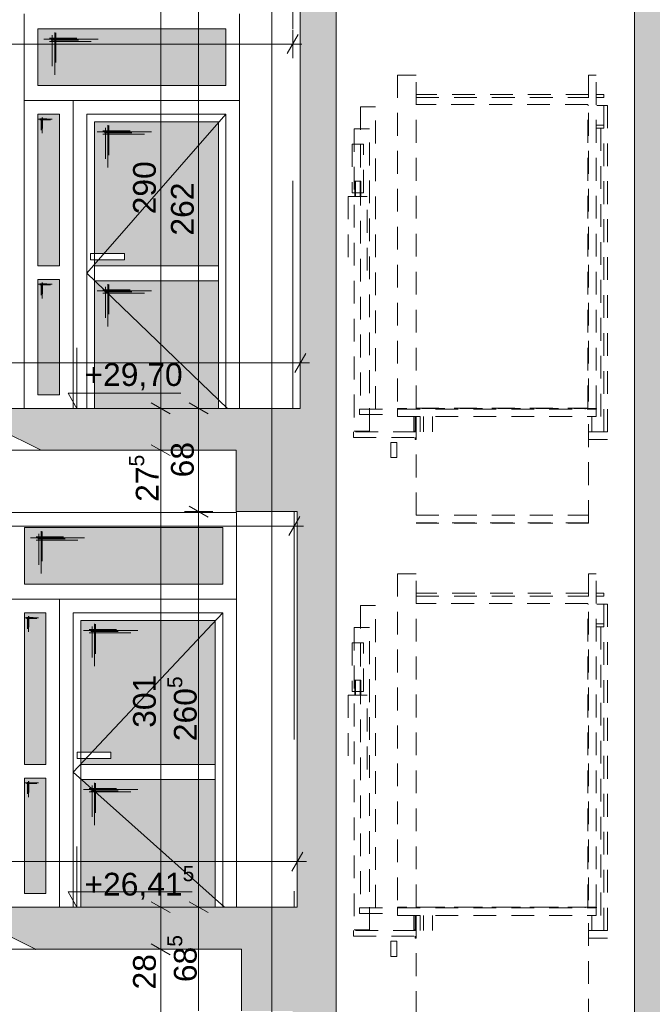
# Paper-space layout 'A-15 INWENTARYZACJA - PRZEKRÓJ' of a CAD drawing. Header units: millimetres. Extents: x 0 to 594, y 0 to 550.
# Tile 26 of 62: x 130 to 171, y 420 to 484. Entities that reach past the tile are written whole.
import ezdxf
from ezdxf.xclip import XClip

# ---------------------------------------------------------------- set-up
doc = ezdxf.new("R2010")
doc.units = ezdxf.units.MM
doc.header["$MEASUREMENT"] = 0
doc.header["$XCLIPFRAME"] = 0
for name, pattern in [('DASHDOTX2', [1000, 500, -250, 0, -250]), ('LINIE_3', [25, 15, -10]), ('Przer. długie kreski', [2.5, 1.5, -1]), ('PRZERYWANA', [5.64444, 2.82222, -2.82222]), ('VERDECKT', [381, 254, -127])]:
    doc.linetypes.add(name, pattern=pattern)
for name, color, linetype, lineweight, true_color in [('A_osie_Nr_pióra__16', 7, 'Continuous', 5, 0x0f0f0f), ('A_schody_Nr_pióra__9', 7, 'Continuous', 13, 0xadadad), ('A_stolarka_Nr_pióra__254', 7, 'Continuous', 5, 0xfdfdfd), ('A_stolarka_Nr_pióra__9', 7, 'Continuous', 13, 0xadadad), ('A_winda_Nr_pióra__10', 7, 'Continuous', 13, 0x4b4b4b), ('A_ściany_Nr_pióra__8', 7, 'Continuous', 13, 0x4c4c4c)]:
    doc.layers.add(name, color=color, linetype=linetype, lineweight=lineweight, true_color=true_color)
doc.layers.add('A_podrys', color=7, linetype='Continuous')
doc.layers.add('A_stolarka', color=7, linetype='Continuous')
for name, color, linetype, lineweight in [('A_schody_Nr_pióra__1', 7, 'Continuous', 20), ('A_strop_Nr_pióra__1', 7, 'Continuous', 20), ('A_wymiary_Nr_pióra__1', 7, 'Continuous', 20), ('A_wymiary_Nr_pióra__2', 8, 'Continuous', 13), ('A_ściany_Nr_pióra__1', 7, 'Continuous', 20)]:
    doc.layers.add(name, color=color, linetype=linetype, lineweight=lineweight)
doc.styles.add('STYL_AUTOMATYCZNY_1', font='arial.ttf')
doc.styles.add('STYL_AUTOMATYCZNY_4', font='arial.ttf')

# ---------------------------------------------------------------- blocks, each defined once
blk = doc.blocks.new('Rysunek_2_2', base_point=(-1563.001, -181.131))
at = {"linetype": 'Continuous', "lineweight": 0, "true_color": 0x000000}
h = blk.add_hatch(color=18, dxfattribs=at)
h.paths.add_polyline_path([(78.971, 521.258), (82.471, 521.258), (82.471, 526.771), (144.471, 526.771), (144.471, 492.058), (128.571, 492.058), (128.571, 487.833), (144.178, 487.833), (144.178, 485.033), (148.171, 485.033), (148.171, 458.833), (128.921, 458.833), (128.921, 459.335), (129.071, 459.335), (129.071, 460.335), (125.881, 460.335), (125.881, 460.838), (126.031, 460.838), (126.031, 461.838), (122.841, 461.838), (122.841, 462.34), (122.991, 462.34), (122.991, 463.34), (119.801, 463.34), (119.801, 463.842), (119.951, 463.842), (119.951, 464.842), (116.761, 464.842), (116.761, 465.345), (116.911, 465.345), (116.911, 466.345), (113.721, 466.345), (113.721, 466.847), (113.871, 466.847), (113.871, 467.847), (110.681, 467.847), (110.681, 468.349), (110.831, 468.349), (110.831, 469.349), (107.641, 469.349), (107.641, 469.851), (107.791, 469.851), (107.791, 470.851), (104.601, 470.851), (104.601, 471.354), (104.751, 471.354), (104.751, 472.354), (101.561, 472.354), (101.561, 472.856), (101.711, 472.856), (101.711, 473.856), (98.521, 473.856), (98.521, 474.358), (98.671, 474.358), (98.671, 475.358), (95.471, 475.358), (82.471, 475.358), (82.471, 472.158), (98.571, 472.158), (131.1, 456.083), (143.951, 456.083), (143.951, 452.033), (147.971, 452.033), (147.971, 425.983), (128.521, 425.983), (128.521, 426.467), (128.671, 426.467), (128.671, 427.467), (125.541, 427.467), (125.541, 427.951), (125.691, 427.951), (125.691, 428.951), (122.561, 428.951), (122.561, 429.435), (122.711, 429.435), (122.711, 430.435), (119.581, 430.435), (119.581, 430.92), (119.731, 430.92), (119.731, 431.92), (116.601, 431.92), (116.601, 432.404), (116.751, 432.404), (116.751, 433.404), (113.621, 433.404), (113.621, 433.888), (113.771, 433.888), (113.771, 434.888), (110.641, 434.888), (110.641, 435.372), (110.791, 435.372), (110.791, 436.372), (107.661, 436.372), (107.661, 436.856), (107.811, 436.856), (107.811, 437.856), (104.681, 437.856), (104.681, 438.34), (104.831, 438.34), (104.831, 439.34), (101.701, 439.34), (101.701, 439.824), (101.851, 439.824), (101.851, 440.824), (98.721, 440.824), (98.721, 441.308), (98.871, 441.308), (98.871, 442.308), (98.321, 442.308), (82.471, 442.308), (82.471, 439.308), (98.4, 439.308), (130.728, 423.208), (144.291, 423.208), (144.291, 419.148), (147.671, 419.148), (147.671, 393.008), (128.121, 393.008), (128.121, 393.522), (128.271, 393.522), (128.271, 394.522), (125.181, 394.522), (125.181, 395.035), (125.331, 395.035), (125.331, 396.035), (122.241, 396.035), (122.241, 396.549), (122.391, 396.549), (122.391, 397.549), (119.301, 397.549), (119.301, 398.063), (119.451, 398.063), (119.451, 399.063), (116.361, 399.063), (116.361, 399.576), (116.511, 399.576), (116.511, 400.576), (113.421, 400.576), (113.421, 401.09), (113.571, 401.09), (113.571, 402.09), (110.481, 402.09), (110.481, 402.604), (110.631, 402.604), (110.631, 403.604), (107.541, 403.604), (107.541, 404.117), (107.691, 404.117), (107.691, 405.117), (104.601, 405.117), (104.601, 405.631), (104.751, 405.631), (104.751, 406.631), (101.661, 406.631), (101.661, 407.145), (101.811, 407.145), (101.811, 408.145), (98.721, 408.145), (98.721, 408.658), (98.871, 408.658), (98.871, 409.658), (95.671, 409.658), (82.471, 409.658), (82.471, 406.408), (98.817, 406.408), (131.205, 389.733), (143.851, 389.733), (143.851, 385.843), (147.471, 385.843), (147.471, 359.733), (128.121, 359.733), (128.121, 360.245), (128.271, 360.245), (128.271, 361.245), (125.091, 361.245), (125.091, 361.756), (125.241, 361.756), (125.241, 362.756), (122.061, 362.756), (122.061, 363.267), (122.211, 363.267), (122.211, 364.267), (119.031, 364.267), (119.031, 364.779), (119.181, 364.779), (119.181, 365.779), (116.001, 365.779), (116.001, 366.29), (116.151, 366.29), (116.151, 367.29), (112.971, 367.29), (112.971, 367.801), (113.121, 367.801), (113.121, 368.801), (109.941, 368.801), (109.941, 369.313), (110.091, 369.313), (110.091, 370.313), (106.911, 370.313), (106.911, 370.824), (107.061, 370.824), (107.061, 371.824), (103.881, 371.824), (103.881, 372.335), (104.031, 372.335), (104.031, 373.335), (100.851, 373.335), (100.851, 373.847), (101.001, 373.847), (101.001, 374.847), (97.821, 374.847), (97.821, 375.358), (97.971, 375.358), (97.971, 376.358), (94.771, 376.358), (82.471, 376.358), (82.471, 373.208), (97.746, 373.208), (130.725, 356.758), (144.201, 356.758), (144.201, 353.088), (148.071, 353.088), (148.071, 326.658), (128.521, 326.658), (128.521, 327.154), (128.671, 327.154), (128.671, 328.154), (125.521, 328.154), (125.521, 328.649), (125.671, 328.649), (125.671, 329.649), (122.521, 329.649), (122.521, 330.145), (122.671, 330.145), (122.671, 331.145), (119.521, 331.145), (119.521, 331.64), (119.671, 331.64), (119.671, 332.64), (116.521, 332.64), (116.521, 333.135), (116.671, 333.135), (116.671, 334.135), (113.521, 334.135), (113.521, 334.631), (113.671, 334.631), (113.671, 335.631), (110.521, 335.631), (110.521, 336.126), (110.671, 336.126), (110.671, 337.126), (107.521, 337.126), (107.521, 337.622), (107.671, 337.622), (107.671, 338.622), (104.521, 338.622), (104.521, 339.117), (104.671, 339.117), (104.671, 340.117), (101.521, 340.117), (101.521, 340.613), (101.671, 340.613), (101.671, 341.613), (98.521, 341.613), (98.521, 342.108), (98.671, 342.108), (98.671, 343.108), (95.471, 343.108), (82.471, 343.108), (82.471, 340.108), (98.177, 340.108), (131.528, 323.483), (144.014, 323.483), (144.014, 319.913), (147.971, 319.913), (147.971, 293.683), (147.771, 293.683), (128.421, 293.683), (128.421, 294.185), (128.571, 294.185), (128.571, 295.185), (125.441, 295.185), (125.441, 295.688), (125.591, 295.688), (125.591, 296.688), (122.461, 296.688), (122.461, 297.19), (122.611, 297.19), (122.611, 298.19), (119.481, 298.19), (119.481, 298.692), (119.631, 298.692), (119.631, 299.692), (116.501, 299.692), (116.501, 300.195), (116.651, 300.195), (116.651, 301.195), (113.521, 301.195), (113.521, 301.697), (113.671, 301.697), (113.671, 302.697), (110.541, 302.697), (110.541, 303.199), (110.691, 303.199), (110.691, 304.199), (107.561, 304.199), (107.561, 304.701), (107.711, 304.701), (107.711, 305.701), (104.581, 305.701), (104.581, 306.204), (104.731, 306.204), (104.731, 307.204), (101.601, 307.204), (101.601, 307.706), (101.751, 307.706), (101.751, 308.706), (98.621, 308.706), (98.621, 309.208), (98.771, 309.208), (98.771, 310.208), (95.571, 310.208), (82.471, 310.208), (82.471, 307.008), (98.657, 307.008), (131.337, 290.533), (143.821, 290.533), (143.821, 286.843), (147.771, 286.843), (147.771, 260.633), (128.171, 260.633), (128.121, 260.633), (128.121, 261.099), (128.271, 261.099), (128.271, 262.099), (125.161, 262.099), (125.161, 262.565), (125.311, 262.565), (125.311, 263.565), (122.201, 263.565), (122.201, 264.031), (122.351, 264.031), (122.351, 265.031), (119.241, 265.031), (119.241, 265.497), (119.391, 265.497), (119.391, 266.497), (116.281, 266.497), (116.281, 266.963), (116.431, 266.963), (116.431, 267.963), (113.321, 267.963), (113.321, 268.429), (113.471, 268.429), (113.471, 269.429), (110.361, 269.429), (110.361, 269.895), (110.511, 269.895), (110.511, 270.895), (107.401, 270.895), (107.401, 271.36), (107.551, 271.36), (107.551, 272.36), (104.441, 272.36), (104.441, 272.826), (104.591, 272.826), (104.591, 273.826), (101.481, 273.826), (101.481, 274.292), (101.631, 274.292), (101.631, 275.292), (98.521, 275.292), (98.521, 275.758), (98.671, 275.758), (98.671, 276.758), (95.471, 276.758), (82.471, 276.758), (82.471, 273.908), (97.936, 273.908), (129.941, 258.058), (144.279, 258.058), (144.279, 254.058), (148.071, 254.058), (148.171, 254.058), (148.171, 227.858), (148.071, 227.858), (128.821, 227.858), (128.821, 228.317), (128.971, 228.317), (128.971, 229.317), (125.791, 229.317), (125.791, 229.776), (125.941, 229.776), (125.941, 230.776), (122.761, 230.776), (122.761, 231.235), (122.911, 231.235), (122.911, 232.235), (119.731, 232.235), (119.731, 232.695), (119.881, 232.695), (119.881, 233.695), (116.701, 233.695), (116.701, 234.154), (116.851, 234.154), (116.851, 235.154), (113.671, 235.154), (113.671, 235.613), (113.821, 235.613), (113.821, 236.613), (110.641, 236.613), (110.641, 237.072), (110.791, 237.072), (110.791, 238.072), (107.611, 238.072), (107.611, 238.531), (107.761, 238.531), (107.761, 239.531), (104.581, 239.531), (104.581, 239.99), (104.731, 239.99), (104.731, 240.99), (101.551, 240.99), (101.551, 241.449), (101.701, 241.449), (101.701, 242.449), (98.521, 242.449), (98.521, 242.908), (98.671, 242.908), (98.671, 243.908), (95.471, 243.908), (82.471, 243.908), (82.471, 257.508), (80.778, 257.508), (80.778, 257.458), (79.778, 257.458), (79.778, 257.508), (78.971, 257.508), (78.971, 128.858), (78.971, 108.706), (172.701, 108.706), (223.521, 108.706), (304.19, 108.706), (545.864, 108.706), (545.864, 212.647), (540.844, 212.647), (540.844, 210.897), (524.894, 210.897), (524.894, 211.43), (525.044, 211.43), (525.044, 212.43), (521.953, 212.43), (521.953, 212.963), (522.103, 212.963), (522.103, 213.963), (519.012, 213.963), (519.012, 214.496), (519.162, 214.496), (519.162, 215.496), (516.071, 215.496), (516.071, 216.029), (516.221, 216.029), (516.221, 217.029), (513.13, 217.029), (513.13, 217.562), (513.28, 217.562), (513.28, 218.562), (510.189, 218.562), (510.189, 219.095), (510.339, 219.095), (510.339, 220.095), (507.248, 220.095), (507.248, 220.628), (507.398, 220.628), (507.398, 221.628), (504.307, 221.628), (504.307, 222.161), (504.457, 222.161), (504.457, 223.161), (501.366, 223.161), (501.366, 223.694), (501.516, 223.694), (501.516, 224.694), (498.425, 224.694), (498.425, 225.226), (498.575, 225.226), (498.575, 226.226), (495.849, 226.226), (495.484, 226.226), (495.484, 226.759), (495.634, 226.759), (495.634, 227.759), (495.554, 227.759), (477.104, 227.759), (477.104, 254.109), (479.494, 254.109), (479.494, 257.939), (494.161, 257.939), (524.302, 242.503), (527.184, 241.027), (540.844, 241.027), (540.844, 243.977), (524.714, 243.977), (524.714, 244.505), (524.864, 244.505), (524.864, 245.505), (521.731, 245.505), (521.731, 246.033), (521.881, 246.033), (521.881, 247.033), (518.748, 247.033), (518.748, 247.56), (518.898, 247.56), (518.898, 248.56), (515.765, 248.56), (515.765, 249.088), (515.915, 249.088), (515.915, 250.088), (512.782, 250.088), (512.782, 250.616), (512.932, 250.616), (512.932, 251.616), (509.799, 251.616), (509.799, 252.144), (509.949, 252.144), (509.949, 253.144), (506.816, 253.144), (506.816, 253.671), (506.966, 253.671), (506.966, 254.671), (503.833, 254.671), (503.833, 255.199), (503.983, 255.199), (503.983, 256.199), (500.85, 256.199), (500.85, 256.727), (501, 256.727), (501, 257.727), (497.867, 257.727), (497.867, 258.255), (498.017, 258.255), (498.017, 259.255), (495.067, 259.255), (494.884, 259.255), (494.884, 259.782), (495.034, 259.782), (495.034, 260.782), (494.924, 260.782), (494.774, 260.782), (491.904, 260.782), (476.524, 260.782), (476.494, 260.782), (476.494, 287.012), (478.924, 287.012), (478.924, 290.882), (494.18, 290.882), (524.493, 275.514), (528.116, 273.677), (540.844, 273.677), (540.844, 276.987), (527.733, 276.987), (524.904, 276.987), (524.904, 277.513), (525.054, 277.513), (525.054, 278.513), (521.894, 278.513), (521.894, 279.039), (522.044, 279.039), (522.044, 280.039), (518.884, 280.039), (518.884, 280.565), (519.034, 280.565), (519.034, 281.565), (515.874, 281.565), (515.874, 282.091), (516.024, 282.091), (516.024, 283.091), (512.864, 283.091), (512.864, 283.617), (513.014, 283.617), (513.014, 284.617), (509.854, 284.617), (509.854, 285.143), (510.004, 285.143), (510.004, 286.143), (506.844, 286.143), (506.844, 286.669), (506.994, 286.669), (506.994, 287.669), (503.834, 287.669), (503.834, 288.195), (503.984, 288.195), (503.984, 289.195), (500.824, 289.195), (500.824, 289.721), (500.974, 289.721), (500.974, 290.721), (497.814, 290.721), (497.814, 291.247), (497.964, 291.247), (497.964, 292.247), (494.804, 292.247), (494.804, 292.271), (494.804, 292.773), (494.954, 292.773), (494.954, 293.773), (494.924, 293.773), (494.454, 293.773), (476.824, 293.773), (476.824, 319.773), (478.994, 319.773), (478.994, 323.723), (495.855, 323.723), (524.618, 308.913), (528.086, 307.127), (540.844, 307.127), (540.844, 310.427), (524.954, 310.427), (524.954, 310.959), (525.104, 310.959), (525.104, 311.959), (521.98, 311.959), (521.98, 312.49), (522.13, 312.49), (522.13, 313.49), (519.006, 313.49), (519.006, 314.021), (519.156, 314.021), (519.156, 315.021), (516.032, 315.021), (516.032, 315.553), (516.182, 315.553), (516.182, 316.553), (513.058, 316.553), (513.058, 317.084), (513.208, 317.084), (513.208, 318.084), (510.084, 318.084), (510.084, 318.615), (510.234, 318.615), (510.234, 319.615), (507.11, 319.615), (507.11, 320.147), (507.26, 320.147), (507.26, 321.147), (504.136, 321.147), (504.136, 321.678), (504.286, 321.678), (504.286, 322.678), (501.162, 322.678), (501.162, 323.21), (501.312, 323.21), (501.312, 324.21), (498.188, 324.21), (498.188, 324.741), (498.338, 324.741), (498.338, 325.741), (495.214, 325.741), (495.214, 325.759), (495.214, 326.272), (495.364, 326.272), (495.364, 327.272), (494.884, 327.272), (492.234, 327.272), (476.744, 327.272), (476.744, 353.502), (479.104, 353.502), (479.104, 357.272), (494.171, 357.272), (524.472, 342.222), (527.824, 340.557), (540.844, 340.557), (540.844, 343.717), (524.834, 343.717), (524.834, 344.21), (524.984, 344.21), (524.984, 345.21), (521.828, 345.21), (521.828, 345.703), (521.978, 345.703), (521.978, 346.703), (518.822, 346.703), (518.822, 347.196), (518.972, 347.196), (518.972, 348.196), (515.816, 348.196), (515.816, 348.689), (515.966, 348.689), (515.966, 349.689), (512.81, 349.689), (512.81, 350.182), (512.96, 350.182), (512.96, 351.182), (509.804, 351.182), (509.804, 351.676), (509.954, 351.676), (509.954, 352.676), (506.798, 352.676), (506.798, 353.169), (506.948, 353.169), (506.948, 354.169), (503.792, 354.169), (503.792, 354.662), (503.942, 354.662), (503.942, 355.662), (503.693, 355.662), (500.786, 355.662), (500.786, 356.155), (500.936, 356.155), (500.936, 357.155), (500.69, 357.155), (497.78, 357.155), (497.78, 357.648), (497.93, 357.648), (497.93, 358.648), (497.687, 358.648), (495.09, 358.648), (494.774, 358.648), (494.774, 359.141), (494.924, 359.141), (494.924, 360.141), (476.674, 360.141), (476.674, 386.401), (478.894, 386.401), (478.894, 389.901), (495.646, 389.901), (524.664, 375.537), (528.34, 373.717), (540.844, 373.717), (540.844, 377.057), (524.974, 377.057), (524.974, 377.542), (525.124, 377.542), (525.124, 378.542), (521.974, 378.542), (521.974, 379.027), (522.124, 379.027), (522.124, 380.027), (518.974, 380.027), (518.974, 380.512), (519.124, 380.512), (519.124, 381.512), (515.974, 381.512), (515.974, 381.997), (516.124, 381.997), (516.124, 382.997), (512.974, 382.997), (512.974, 383.482), (513.124, 383.482), (513.124, 384.482), (509.974, 384.482), (509.974, 384.967), (510.124, 384.967), (510.124, 385.967), (506.974, 385.967), (506.974, 386.452), (507.124, 386.452), (507.124, 387.452), (503.974, 387.452), (503.974, 387.937), (504.124, 387.937), (504.124, 388.937), (500.974, 388.937), (500.974, 389.422), (501.124, 389.422), (501.124, 390.422), (497.974, 390.422), (497.974, 390.907), (498.124, 390.907), (498.124, 391.907), (494.974, 391.907), (494.974, 392.392), (495.124, 392.392), (495.124, 393.392), (476.594, 393.392), (476.594, 419.552), (478.984, 419.552), (478.984, 423.322), (494.208, 423.322), (524.534, 408.57), (528.158, 406.807), (540.844, 406.807), (540.844, 410.087), (524.844, 410.087), (524.844, 410.563), (524.994, 410.563), (524.994, 411.563), (521.81, 411.563), (521.81, 412.039), (521.96, 412.039), (521.96, 413.039), (518.776, 413.039), (518.776, 413.515), (518.926, 413.515), (518.926, 414.515), (515.742, 414.515), (515.742, 414.991), (515.892, 414.991), (515.892, 415.991), (512.708, 415.991), (512.708, 416.467), (512.858, 416.467), (512.858, 417.467), (509.674, 417.467), (509.674, 417.943), (509.824, 417.943), (509.824, 418.943), (506.64, 418.943), (506.64, 419.419), (506.79, 419.419), (506.79, 420.419), (503.606, 420.419), (503.606, 420.895), (503.756, 420.895), (503.756, 421.895), (500.572, 421.895), (500.572, 422.37), (500.722, 422.37), (500.722, 423.37), (497.538, 423.37), (497.538, 423.846), (497.688, 423.846), (497.688, 424.846), (494.504, 424.846), (494.504, 425.322), (494.654, 425.322), (494.654, 426.322), (476.524, 426.322), (476.524, 452.452), (478.296, 452.452), (478.296, 456.352), (494.145, 456.352), (527.939, 439.877), (540.844, 439.877), (540.844, 442.957), (525.044, 442.957), (525.044, 443.423), (525.194, 443.423), (525.194, 444.423), (522.038, 444.423), (522.038, 444.888), (522.188, 444.888), (522.188, 445.888), (519.032, 445.888), (519.032, 446.354), (519.182, 446.354), (519.182, 447.354), (516.026, 447.354), (516.026, 447.819), (516.176, 447.819), (516.176, 448.819), (513.02, 448.819), (513.02, 449.285), (513.17, 449.285), (513.17, 450.285), (510.014, 450.285), (510.014, 450.75), (510.164, 450.75), (510.164, 451.75), (507.008, 451.75), (507.008, 452.215), (507.158, 452.215), (507.158, 453.215), (504.002, 453.215), (504.002, 453.681), (504.152, 453.681), (504.152, 454.681), (500.996, 454.681), (500.996, 455.146), (501.146, 455.146), (501.146, 456.146), (497.99, 456.146), (497.99, 456.612), (498.14, 456.612), (498.14, 457.612), (494.984, 457.612), (494.984, 458.077), (495.134, 458.077), (495.134, 459.077), (476.554, 459.077), (476.554, 485.297), (478.654, 485.297), (478.654, 488.687), (540.844, 488.687), (540.844, 485.317), (545.864, 485.317), (545.864, 508.739), (540.844, 508.739), (540.844, 506.896), (346.273, 506.896), (346.273, 532.459), (344.115, 532.459), (344.115, 530.095), (82.471, 530.095), (82.471, 532.459), (78.971, 532.459)])
h.paths.add_polyline_path([(95.471, 211.358), (82.471, 211.358), (82.471, 241.358), (97.329, 241.358), (131.386, 224.958), (144.133, 224.958), (144.133, 221.358), (148.071, 221.358), (148.071, 194.858), (128.521, 194.858), (128.521, 195.358), (128.671, 195.358), (128.671, 196.358), (125.521, 196.358), (125.521, 196.858), (125.671, 196.858), (125.671, 197.858), (122.521, 197.858), (122.521, 198.358), (122.671, 198.358), (122.671, 199.358), (119.521, 199.358), (119.521, 199.858), (119.671, 199.858), (119.671, 200.858), (116.521, 200.858), (116.521, 201.358), (116.671, 201.358), (116.671, 202.358), (113.521, 202.358), (113.521, 202.858), (113.671, 202.858), (113.671, 203.858), (110.521, 203.858), (110.521, 204.358), (110.671, 204.358), (110.671, 205.358), (107.521, 205.358), (107.521, 205.858), (107.671, 205.858), (107.671, 206.858), (104.521, 206.858), (104.521, 207.358), (104.671, 207.358), (104.671, 208.358), (101.521, 208.358), (101.521, 208.858), (101.671, 208.858), (101.671, 209.858), (98.521, 209.858), (98.521, 210.358), (98.671, 210.358), (98.671, 211.358)], flags=0)
h.paths.add_polyline_path([(82.471, 145.158), (82.471, 175.258), (98.262, 175.258), (131.328, 158.558), (144.571, 158.558), (144.571, 155.088), (147.971, 155.088), (147.971, 128.858), (126.421, 128.858), (126.421, 129.488), (126.571, 129.488), (126.571, 130.488), (123.477, 130.488), (123.477, 131.118), (123.627, 131.118), (123.627, 132.118), (120.532, 132.118), (120.532, 132.748), (120.682, 132.748), (120.682, 133.748), (117.588, 133.748), (117.588, 134.378), (117.738, 134.378), (117.738, 135.378), (114.643, 135.378), (114.643, 136.008), (114.793, 136.008), (114.793, 137.008), (111.699, 137.008), (111.699, 137.638), (111.849, 137.638), (111.849, 138.638), (108.754, 138.638), (108.754, 139.268), (108.904, 139.268), (108.904, 140.268), (105.81, 140.268), (105.81, 140.898), (105.96, 140.898), (105.96, 141.898), (102.865, 141.898), (102.865, 142.528), (103.015, 142.528), (103.015, 143.528), (99.921, 143.528), (99.921, 144.158), (100.071, 144.158), (100.071, 145.158), (96.871, 145.158)], flags=0)
h.paths.add_polyline_path([(98.571, 178.358), (82.471, 178.358), (82.471, 208.858), (97.167, 208.858), (130.967, 191.958), (144.129, 191.958), (144.129, 188.388), (147.871, 188.388), (147.871, 161.858), (131.471, 161.858), (128.271, 161.858), (128.121, 161.858), (128.121, 162.358), (128.271, 162.358), (128.271, 163.358), (125.151, 163.358), (125.151, 163.858), (125.301, 163.858), (125.301, 164.858), (122.181, 164.858), (122.181, 165.358), (122.331, 165.358), (122.331, 166.358), (119.211, 166.358), (119.211, 166.858), (119.361, 166.858), (119.361, 167.858), (116.241, 167.858), (116.241, 168.358), (116.391, 168.358), (116.391, 169.358), (113.271, 169.358), (113.271, 169.858), (113.421, 169.858), (113.421, 170.858), (110.301, 170.858), (110.301, 171.358), (110.451, 171.358), (110.451, 172.358), (107.331, 172.358), (107.331, 172.858), (107.481, 172.858), (107.481, 173.858), (104.361, 173.858), (104.361, 174.358), (104.511, 174.358), (104.511, 175.358), (101.391, 175.358), (101.391, 175.858), (101.541, 175.858), (101.541, 176.858), (98.421, 176.858), (98.421, 177.358), (98.571, 177.358)], flags=0)
h.paths.add_polyline_path([(150.524, 494.366), (170.201, 494.366), (170.201, 116.835), (150.524, 116.835)], flags=0)
h.paths.add_polyline_path([(172.701, 496.906), (150.524, 496.906), (150.524, 507.797), (150.524, 526.771), (195.183, 526.771), (195.183, 496.906)], flags=0)
h.paths.add_polyline_path([(172.701, 224.871), (222.021, 224.871), (222.021, 215.858), (223.521, 215.858), (223.521, 227.858), (172.701, 227.858), (172.701, 257.637), (222.021, 257.637), (222.021, 248.858), (223.521, 248.858), (223.521, 260.633), (172.701, 260.633), (172.701, 290.657), (222.021, 290.657), (222.021, 281.633), (223.521, 281.633), (223.521, 293.683), (172.701, 293.683), (172.701, 323.677), (222.021, 323.677), (222.021, 314.683), (223.521, 314.683), (223.521, 326.858), (172.701, 326.858), (172.701, 356.697), (222.021, 356.697), (222.021, 347.858), (223.521, 347.858), (223.521, 359.933), (172.701, 359.933), (172.701, 389.633), (222.021, 389.633), (222.021, 380.933), (223.521, 380.933), (223.521, 393.158), (172.701, 393.158), (172.701, 422.653), (222.021, 422.653), (222.021, 414.158), (223.521, 414.158), (223.521, 426.133), (172.701, 426.133), (172.701, 455.673), (222.021, 455.673), (222.021, 447.133), (223.521, 447.133), (223.521, 458.833), (172.701, 458.833), (172.701, 488.693), (222.021, 488.693), (222.021, 479.833), (223.521, 479.833), (223.521, 494.535), (251.6, 494.535), (251.6, 116.835), (223.521, 116.835), (223.521, 128.858), (172.701, 128.858), (172.701, 158.494), (222.021, 158.494), (222.021, 149.858), (223.521, 149.858), (223.521, 161.858), (172.701, 161.858), (172.701, 191.682), (222.021, 191.682), (222.021, 182.858), (223.521, 182.858), (223.521, 194.858), (172.701, 194.858)], flags=0)
h.paths.add_polyline_path([(196.183, 496.906), (196.183, 526.771), (211.83, 526.771), (211.83, 522.206), (215.555, 522.206), (215.555, 526.771), (277.7, 526.771), (277.7, 522.206), (281.341, 522.206), (281.341, 526.771), (330.073, 526.771), (343.402, 526.771), (343.402, 520.253), (344.306, 520.253), (344.306, 491.91), (330.073, 491.91), (308.338, 491.91), (308.338, 496.906), (302.69, 496.906), (223.521, 496.906), (222.021, 496.906)], flags=0)
h.paths.add_polyline_path([(252.986, 194.858), (252.986, 221.358), (256.744, 221.358), (256.744, 224.268), (276.249, 224.268), (276.249, 221.358), (280.601, 221.358), (280.601, 215.858), (282.33, 215.858), (282.33, 227.858), (253.1, 227.858), (253.1, 254.133), (255.965, 254.133), (255.965, 257.043), (276.56, 257.043), (276.56, 254.133), (280.531, 254.133), (280.531, 248.858), (282.33, 248.858), (282.33, 260.633), (253.1, 260.633), (253.1, 286.843), (255.62, 286.843), (255.62, 290.033), (276.43, 290.033), (276.43, 286.843), (280.911, 286.843), (280.911, 281.633), (282.33, 281.633), (282.33, 293.683), (253.1, 293.683), (253.1, 319.913), (255.56, 319.913), (255.56, 323.193), (276.41, 323.193), (276.41, 319.913), (280.781, 319.913), (280.781, 314.683), (282.33, 314.683), (282.33, 326.858), (253.1, 326.858), (253.1, 353.088), (255.85, 353.088), (255.85, 356.348), (276.87, 356.348), (276.87, 353.088), (280.771, 353.088), (280.771, 347.858), (282.33, 347.858), (282.33, 359.933), (253.1, 359.933), (253.1, 385.843), (255.8, 385.843), (255.8, 389.443), (276.57, 389.443), (276.57, 385.843), (280.771, 385.843), (280.771, 380.933), (282.33, 380.933), (282.33, 393.158), (253.1, 393.158), (253.1, 419.148), (255.377, 419.148), (255.377, 423.278), (277.092, 423.278), (277.092, 419.148), (280.851, 419.148), (280.851, 414.158), (282.33, 414.158), (282.33, 426.133), (253.1, 426.133), (253.1, 451.983), (255.98, 451.983), (255.98, 456.083), (276.881, 456.083), (276.86, 451.983), (280.851, 451.983), (280.851, 447.133), (282.33, 447.133), (282.33, 458.833), (253.1, 458.833), (253.1, 485.003), (255.966, 485.003), (255.966, 488.143), (276.82, 488.143), (276.82, 485.003), (280.951, 485.003), (280.951, 479.833), (282.33, 479.833), (282.33, 494.535), (302.69, 494.535), (302.69, 116.835), (282.33, 116.835), (282.33, 128.858), (253.1, 128.858), (253.1, 155.358), (255.659, 155.358), (255.659, 158.458), (277.1, 158.458), (277.1, 155.358), (280.751, 155.358), (280.751, 149.858), (282.33, 149.858), (282.33, 161.858), (253.1, 161.858), (253.1, 188.358), (255.71, 188.358), (255.71, 191.268), (276.58, 191.268), (276.58, 188.358), (280.69, 188.358), (280.69, 182.858), (282.33, 182.858), (282.33, 194.858)], flags=0)
h.paths.add_polyline_path([(304.19, 158.737), (455.374, 158.737), (455.374, 128.858), (304.19, 128.858)], flags=0)
h.paths.add_polyline_path([(304.19, 323.831), (474.634, 323.831), (474.634, 293.683), (304.19, 293.683)], flags=0)
h.paths.add_polyline_path([(304.19, 224.831), (474.634, 224.831), (474.634, 194.858), (304.19, 194.858)], flags=0)
h.paths.add_polyline_path([(304.19, 458.833), (304.19, 488.842), (474.634, 488.842), (474.634, 458.833)], flags=0)
h.paths.add_polyline_path([(304.19, 290.656), (474.634, 290.656), (474.634, 260.633), (304.19, 260.633)], flags=0)
h.paths.add_polyline_path([(474.634, 393.158), (304.19, 393.158), (304.19, 423.106), (474.634, 423.106)], flags=0)
h.paths.add_polyline_path([(304.19, 356.906), (474.634, 356.906), (474.634, 326.858), (304.19, 326.858)], flags=0)
h.paths.add_polyline_path([(304.19, 161.658), (304.19, 191.831), (474.634, 191.831), (474.634, 161.658), (455.374, 161.658)], flags=0)
h.paths.add_polyline_path([(304.19, 227.858), (304.19, 257.606), (474.634, 257.606), (474.634, 227.858)], flags=0)
h.paths.add_polyline_path([(304.19, 426.133), (304.19, 455.806), (474.634, 455.806), (474.634, 426.133)], flags=0)
h.paths.add_polyline_path([(304.19, 359.933), (304.19, 390.131), (474.634, 390.131), (474.634, 360.141), (474.634, 359.933)], flags=0)
h.paths.add_polyline_path([(349.328, 491.91), (349.328, 503.872), (540.844, 503.872), (540.844, 491.91), (474.634, 491.91)], flags=0)
h.paths.add_polyline_path([(540.844, 129.007), (456.874, 129.007), (456.874, 158.737), (474.634, 158.737), (474.634, 155.257), (479.284, 155.257), (479.284, 158.737), (495.613, 158.737), (516.724, 148.936), (518.578, 148.076), (518.578, 147.553), (540.844, 147.553)], flags=0)
h.paths.add_polyline_path([(477.024, 188.328), (479.355, 188.328), (479.355, 192.081), (494.25, 192.081), (524.526, 177.003), (528.16, 175.193), (540.844, 175.193), (540.844, 150.553), (519.727, 150.553), (516.954, 150.553), (516.954, 151.941), (513.964, 151.941), (513.964, 153.329), (510.974, 153.329), (510.974, 154.717), (507.984, 154.717), (507.984, 156.106), (504.994, 156.106), (504.994, 157.494), (502.004, 157.494), (502.004, 158.882), (499.014, 158.882), (499.014, 160.27), (496.024, 160.27), (496.024, 161.658), (494.834, 161.658), (477.024, 161.658)], flags=0)
h.paths.add_polyline_path([(477.104, 220.828), (479.254, 220.828), (479.254, 224.558), (495.439, 224.558), (524.46, 209.432), (525.678, 208.797), (526.72, 208.797), (540.844, 208.797), (540.844, 178.537), (527.761, 178.537), (525.004, 178.537), (525.004, 179.014), (525.154, 179.014), (525.154, 180.014), (522.017, 180.014), (522.017, 180.49), (522.167, 180.49), (522.167, 181.49), (519.03, 181.49), (519.03, 181.967), (519.18, 181.967), (519.18, 182.967), (516.043, 182.967), (516.043, 183.443), (516.193, 183.443), (516.193, 184.443), (513.056, 184.443), (513.056, 184.919), (513.206, 184.919), (513.206, 185.919), (510.069, 185.919), (510.069, 186.396), (510.219, 186.396), (510.219, 187.396), (507.082, 187.396), (507.082, 187.872), (507.232, 187.872), (507.232, 188.872), (504.095, 188.872), (504.095, 189.349), (504.245, 189.349), (504.245, 190.349), (501.108, 190.349), (501.108, 190.825), (501.258, 190.825), (501.258, 191.825), (498.121, 191.825), (498.121, 192.302), (498.271, 192.302), (498.271, 193.302), (495.271, 193.302), (495.134, 193.302), (495.134, 193.778), (495.284, 193.778), (495.284, 194.778), (494.874, 194.778), (477.104, 194.778)], flags=0)
at = {"layer": 'A_stolarka', "linetype": 'Continuous', "lineweight": 0, "true_color": 0x2d2d2d}
for points in [[(130.878, 483.833), (130.878, 480.111), (143.271, 480.111), (143.271, 483.833)], [(132.302, 468.233), (132.302, 478.211), (130.878, 478.211), (130.878, 468.233)], [(134.602, 468.628), (134.602, 468.233), (142.771, 468.233), (142.771, 477.711), (134.602, 477.711), (134.602, 469.038), (136.581, 469.038), (136.581, 468.628)], [(130.878, 459.733), (132.302, 459.733), (132.302, 467.333), (130.878, 467.333)], [(134.602, 467.233), (134.602, 458.833), (142.771, 458.833), (142.771, 467.233)], [(129.988, 450.983), (129.988, 447.261), (143.068, 447.261), (143.068, 450.983)], [(131.412, 435.383), (131.412, 445.361), (129.988, 445.361), (129.988, 435.383)], [(133.712, 435.778), (133.712, 435.383), (142.568, 435.383), (142.568, 444.861), (133.712, 444.861), (133.712, 436.188), (135.692, 436.188), (135.692, 435.778)], [(129.988, 426.883), (131.412, 426.883), (131.412, 434.483), (129.988, 434.483)], [(133.712, 434.383), (133.712, 425.983), (142.568, 425.983), (142.568, 434.383)]]:
    blk.add_hatch(color=250, dxfattribs=at).paths.add_polyline_path(points)
at = {"layer": 'A_osie_Nr_pióra__16', "color": 250, "linetype": 'DASHDOTX2', "lineweight": 5, "true_color": 0x0f0f0f}
blk.add_line((146.296, 501.211), (146.296, 142.962), dxfattribs=at)
at = {"layer": 'A_schody_Nr_pióra__1', "color": 7, "linetype": 'Continuous', "lineweight": 20}
for p, q in [((98.571, 472.158), (131.1, 456.083)), ((98.4, 439.308), (130.728, 423.208))]:
    blk.add_line(p, q, dxfattribs=at)
at = {"layer": 'A_schody_Nr_pióra__9', "color": 253, "linetype": 'PRZERYWANA', "lineweight": 13, "true_color": 0xadadad}
for p, q in [((127.871, 458.833), (131.371, 458.833)), ((128.171, 425.983), (130.684, 425.983))]:
    blk.add_line(p, q, dxfattribs=at)
at = {"layer": 'A_schody_Nr_pióra__9', "color": 253, "linetype": 'Continuous', "lineweight": 13, "true_color": 0xadadad}
for p, q in [((131.1, 456.083), (128.878, 456.083)), ((129.094, 423.208), (130.728, 423.208))]:
    blk.add_line(p, q, dxfattribs=at)
blk.add_point((130.728, 423.208), dxfattribs=at)
at = {"layer": 'A_stolarka_Nr_pióra__254', "color": 7, "linetype": 'Continuous', "lineweight": 5, "true_color": 0xfdfdfd}
for p, q in [((131.65, 483.226), (133.45, 483.226)), ((131.828, 483.427), (131.828, 481.37)), ((131.988, 483.602), (131.988, 480.814)), ((132.054, 483.572), (132.054, 481.627)), ((131.272, 483.16), (134.848, 483.16)), ((131.65, 482.999), (134.394, 482.999)), ((131.757, 483.083), (133.557, 483.083)), ((131.154, 478.005), (131.154, 476.959)), ((131.179, 477.993), (131.179, 477.264)), ((130.923, 477.89), (131.817, 477.89)), ((131.017, 477.907), (131.467, 477.907)), ((131.017, 477.85), (131.703, 477.85)), ((131.044, 477.871), (131.494, 477.871)), ((131.094, 477.939), (131.094, 477.168)), ((135.337, 477.325), (135.337, 475.267)), ((135.498, 477.499), (135.498, 474.712)), ((135.564, 477.47), (135.564, 475.525)), ((134.782, 477.057), (138.357, 477.057)), ((135.159, 477.123), (136.96, 477.123)), ((135.159, 476.897), (137.903, 476.897)), ((135.267, 476.98), (137.067, 476.98)), ((130.923, 467.012), (131.817, 467.012)), ((131.017, 467.029), (131.467, 467.029)), ((131.017, 466.972), (131.703, 466.972)), ((131.044, 466.993), (131.494, 466.993)), ((131.094, 467.061), (131.094, 466.29)), ((131.154, 467.127), (131.154, 466.081)), ((131.179, 467.115), (131.179, 466.386)), ((135.498, 467.021), (135.498, 464.234)), ((135.564, 466.992), (135.564, 465.047)), ((134.782, 466.579), (138.357, 466.579)), ((135.159, 466.645), (136.96, 466.645)), ((135.159, 466.419), (137.903, 466.419)), ((135.267, 466.502), (137.067, 466.502)), ((135.337, 466.847), (135.337, 464.789)), ((131.099, 450.752), (131.099, 447.964)), ((130.383, 450.31), (133.958, 450.31)), ((130.76, 450.376), (132.56, 450.376)), ((130.76, 450.149), (133.504, 450.149)), ((130.868, 450.233), (132.668, 450.233)), ((130.938, 450.577), (130.938, 448.52)), ((131.165, 450.722), (131.165, 448.777)), ((130.033, 445.04), (130.927, 445.04)), ((130.128, 445.057), (130.578, 445.057)), ((130.128, 445), (130.814, 445)), ((130.155, 445.021), (130.605, 445.021)), ((130.204, 445.089), (130.204, 444.318)), ((130.264, 445.155), (130.264, 444.109)), ((130.289, 445.143), (130.289, 444.414)), ((134.27, 444.273), (136.07, 444.273)), ((134.448, 444.475), (134.448, 442.417)), ((134.608, 444.649), (134.608, 441.862)), ((134.674, 444.62), (134.674, 442.675)), ((133.892, 444.207), (137.468, 444.207)), ((134.27, 444.047), (137.014, 444.047)), ((134.377, 444.13), (136.177, 444.13)), ((130.033, 434.162), (130.927, 434.162)), ((130.128, 434.179), (130.578, 434.179)), ((130.128, 434.122), (130.814, 434.122)), ((130.155, 434.143), (130.605, 434.143)), ((130.204, 434.211), (130.204, 433.44)), ((130.264, 434.277), (130.264, 433.231)), ((130.289, 434.265), (130.289, 433.536)), ((134.448, 433.997), (134.448, 431.939)), ((134.608, 434.171), (134.608, 431.384)), ((134.674, 434.142), (134.674, 432.197)), ((133.892, 433.729), (137.468, 433.729)), ((134.27, 433.795), (136.07, 433.795)), ((134.27, 433.569), (137.014, 433.569)), ((134.377, 433.652), (136.177, 433.652))]:
    blk.add_line(p, q, dxfattribs=at)
at = {"layer": 'A_stolarka_Nr_pióra__9', "color": 253, "linetype": 'Continuous', "lineweight": 13, "true_color": 0xadadad}
for p, q in [((129.978, 484.833), (129.978, 458.833)), ((144.171, 484.833), (144.171, 458.833)), ((143.271, 483.833), (130.878, 483.833)), ((130.878, 483.833), (130.878, 480.111)), ((143.271, 483.833), (143.271, 480.111)), ((143.271, 480.111), (130.878, 480.111)), ((144.171, 479.111), (129.978, 479.111)), ((133.202, 479.111), (133.202, 458.833)), ((132.302, 478.211), (130.878, 478.211)), ((130.878, 478.211), (130.878, 468.233)), ((132.302, 478.211), (132.302, 468.233)), ((143.271, 478.211), (134.102, 478.211)), ((134.102, 478.211), (134.102, 458.833)), ((143.271, 478.211), (143.271, 458.833)), ((134.602, 477.711), (134.602, 458.833)), ((142.771, 477.711), (134.602, 477.711)), ((142.771, 477.711), (142.771, 458.833)), ((134.356, 468.628), (134.356, 469.038)), ((134.356, 469.038), (136.581, 469.038)), ((136.581, 469.038), (136.581, 468.628)), ((136.581, 468.628), (134.356, 468.628)), ((130.878, 468.233), (132.302, 468.233)), ((134.602, 468.233), (142.771, 468.233)), ((130.878, 467.333), (132.302, 467.333)), ((130.878, 467.333), (130.878, 459.733)), ((132.302, 467.333), (132.302, 459.733)), ((134.602, 467.233), (142.771, 467.233)), ((130.878, 459.733), (132.302, 459.733)), ((144.171, 458.833), (129.978, 458.833)), ((143.968, 451.983), (129.088, 451.983)), ((143.968, 451.983), (143.968, 425.983)), ((143.068, 450.983), (129.988, 450.983)), ((129.988, 450.983), (129.988, 447.261)), ((143.068, 450.983), (143.068, 447.261)), ((143.068, 447.261), (129.988, 447.261)), ((143.968, 446.261), (129.088, 446.261)), ((132.312, 446.261), (132.312, 425.983)), ((131.412, 445.361), (129.988, 445.361)), ((129.988, 445.361), (129.988, 435.383)), ((131.412, 445.361), (131.412, 435.383)), ((143.068, 445.361), (133.212, 445.361)), ((133.212, 445.361), (133.212, 425.983)), ((143.068, 445.361), (143.068, 425.983)), ((133.712, 444.861), (133.712, 425.983)), ((142.568, 444.861), (133.712, 444.861)), ((142.568, 444.861), (142.568, 425.983)), ((133.466, 435.778), (133.466, 436.188)), ((133.466, 436.188), (135.692, 436.188)), ((135.692, 436.188), (135.692, 435.778)), ((129.988, 435.383), (131.412, 435.383)), ((135.692, 435.778), (133.466, 435.778)), ((133.712, 435.383), (142.568, 435.383)), ((129.988, 434.483), (131.412, 434.483)), ((129.988, 434.483), (129.988, 426.883)), ((131.412, 434.483), (131.412, 426.883)), ((133.712, 434.383), (142.568, 434.383)), ((129.988, 426.883), (131.412, 426.883)), ((143.968, 425.983), (129.088, 425.983))]:
    blk.add_line(p, q, dxfattribs=at)
at = {"layer": 'A_stolarka_Nr_pióra__9', "color": 253, "linetype": 'VERDECKT', "lineweight": 13, "true_color": 0xadadad}
for p, q in [((143.271, 478.211), (134.102, 467.733)), ((134.102, 467.733), (143.371, 458.833)), ((143.068, 445.361), (133.212, 434.883)), ((133.212, 434.883), (143.168, 425.983))]:
    blk.add_line(p, q, dxfattribs=at)
at = {"layer": 'A_strop_Nr_pióra__1', "color": 7, "linetype": 'Continuous', "lineweight": 20}
for p, q in [((129.978, 458.833), (128.921, 458.833)), ((148.171, 458.833), (144.171, 458.833)), ((131.1, 456.083), (143.951, 456.083)), ((143.951, 456.083), (143.951, 452.033)), ((143.951, 452.033), (147.971, 452.033)), ((143.968, 425.983), (147.971, 425.983)), ((130.728, 423.208), (144.291, 423.208)), ((144.291, 423.208), (144.291, 419.148))]:
    blk.add_line(p, q, dxfattribs=at)
at = {"layer": 'A_winda_Nr_pióra__10', "color": 251, "linetype": 'Przer. długie kreski', "lineweight": 13, "true_color": 0x4b4b4b}
for p, q in [((154.58, 480.793), (154.58, 458.833)), ((155.801, 480.793), (154.58, 480.793)), ((155.801, 458.833), (155.801, 480.793)), ((167.172, 480.793), (167.172, 458.833)), ((167.672, 480.793), (167.172, 480.793)), ((167.672, 458.833), (167.672, 480.793)), ((167.172, 479.513), (155.801, 479.513)), ((155.801, 479.313), (167.172, 479.313)), ((168.172, 479.513), (167.702, 479.513)), ((167.702, 479.313), (168.172, 479.313)), ((168.172, 479.313), (168.172, 479.513)), ((153.13, 478.693), (152.13, 478.693)), ((152.13, 478.693), (152.13, 458.793)), ((153.13, 458.793), (153.13, 478.693)), ((167.121, 478.843), (155.801, 478.843)), ((167.121, 458.833), (167.121, 478.843)), ((167.121, 478.793), (167.172, 478.793)), ((167.702, 478.793), (168.422, 478.793)), ((168.172, 457.293), (168.172, 478.793)), ((168.422, 478.793), (168.422, 456.793)), ((167.172, 477.493), (167.121, 477.493)), ((168.172, 477.493), (167.702, 477.493)), ((152.73, 477.243), (151.73, 477.243)), ((151.73, 477.243), (151.73, 457.343)), ((152.73, 457.343), (152.73, 477.243)), ((167.121, 477.293), (167.172, 477.293)), ((167.702, 477.293), (168.172, 477.293)), ((167.972, 477.293), (167.972, 457.293)), ((151.58, 476.243), (151.58, 473.043)), ((152.33, 476.243), (151.58, 476.243)), ((152.33, 473.043), (152.33, 476.243)), ((152.155, 473.793), (151.755, 473.793)), ((151.755, 473.793), (151.755, 472.793)), ((151.805, 473.793), (151.805, 472.793)), ((152.105, 473.793), (152.105, 472.793)), ((152.155, 472.793), (152.155, 473.793)), ((152.58, 472.793), (151.33, 472.793)), ((151.33, 472.793), (151.33, 467.908)), ((151.58, 473.043), (152.33, 473.043)), ((152.58, 467.908), (152.58, 472.793)), ((152.08, 458.793), (167.687, 458.793)), ((152.08, 458.793), (152.08, 458.423)), ((167.687, 458.833), (154.565, 458.833)), ((154.565, 458.833), (154.565, 458.793)), ((154.58, 458.793), (154.58, 458.293)), ((155.801, 458.843), (167.121, 458.843)), ((155.815, 458.793), (155.815, 458.833)), ((161.997, 458.843), (161.997, 458.833)), ((166.937, 458.793), (166.937, 458.833)), ((167.672, 458.293), (167.672, 458.793)), ((167.687, 458.793), (167.687, 458.833)), ((152.08, 458.423), (154.58, 458.423)), ((154.58, 458.293), (167.672, 458.293)), ((155.651, 458.293), (155.651, 457.343)), ((155.73, 457.293), (155.73, 458.293)), ((155.801, 458.293), (155.801, 451.285)), ((156.08, 458.293), (156.08, 457.293)), ((156.28, 457.293), (156.28, 458.293)), ((156.88, 458.293), (156.88, 457.293)), ((167.172, 451.285), (167.172, 458.293)), ((167.372, 457.293), (167.372, 458.293)), ((155.801, 457.293), (151.68, 457.293)), ((151.68, 457.293), (151.68, 456.913)), ((151.73, 457.343), (152.73, 457.343)), ((155.651, 457.343), (155.801, 457.343)), ((168.422, 457.293), (167.172, 457.293)), ((151.68, 456.913), (155.801, 456.913)), ((154.53, 456.593), (154.13, 456.593)), ((154.13, 456.593), (154.13, 455.593)), ((154.53, 455.593), (154.53, 456.593)), ((155.73, 456.913), (155.73, 456.793)), ((155.73, 456.793), (155.801, 456.793)), ((167.172, 456.793), (168.422, 456.793)), ((154.13, 455.593), (154.53, 455.593)), ((155.801, 451.793), (167.172, 451.793)), ((167.172, 451.301), (155.801, 451.301)), ((155.801, 451.285), (167.172, 451.285)), ((154.58, 447.943), (154.58, 425.983)), ((155.801, 447.943), (154.58, 447.943)), ((155.801, 425.983), (155.801, 447.943)), ((167.172, 447.943), (167.172, 425.983)), ((167.672, 447.943), (167.172, 447.943)), ((167.672, 425.983), (167.672, 447.943)), ((167.172, 446.663), (155.801, 446.663)), ((155.801, 446.463), (167.172, 446.463)), ((168.172, 446.663), (167.702, 446.663)), ((167.702, 446.463), (168.172, 446.463)), ((168.172, 446.463), (168.172, 446.663)), ((153.13, 445.843), (152.13, 445.843)), ((152.13, 445.843), (152.13, 425.943)), ((153.13, 425.943), (153.13, 445.843)), ((167.121, 445.993), (155.801, 445.993)), ((167.121, 425.983), (167.121, 445.993)), ((167.121, 445.943), (167.172, 445.943)), ((167.702, 445.943), (168.422, 445.943)), ((168.172, 424.443), (168.172, 445.943)), ((168.422, 445.943), (168.422, 423.943)), ((152.73, 444.393), (151.73, 444.393)), ((151.73, 444.393), (151.73, 424.493)), ((152.73, 424.493), (152.73, 444.393)), ((167.172, 444.643), (167.121, 444.643)), ((167.121, 444.443), (167.172, 444.443)), ((168.172, 444.643), (167.702, 444.643)), ((167.702, 444.443), (168.172, 444.443)), ((167.972, 444.443), (167.972, 424.443)), ((151.58, 443.393), (151.58, 440.193)), ((152.33, 443.393), (151.58, 443.393)), ((152.33, 440.193), (152.33, 443.393)), ((152.155, 440.943), (151.755, 440.943)), ((151.755, 440.943), (151.755, 439.943)), ((151.805, 440.943), (151.805, 439.943)), ((152.105, 440.943), (152.105, 439.943)), ((152.155, 439.943), (152.155, 440.943)), ((152.58, 439.943), (151.33, 439.943)), ((151.33, 439.943), (151.33, 435.058)), ((151.58, 440.193), (152.33, 440.193)), ((152.58, 435.058), (152.58, 439.943)), ((152.08, 425.943), (167.687, 425.943)), ((152.08, 425.943), (152.08, 425.573)), ((152.08, 425.573), (154.58, 425.573)), ((167.687, 425.983), (154.565, 425.983)), ((154.565, 425.983), (154.565, 425.943)), ((154.58, 425.943), (154.58, 425.443)), ((154.58, 425.443), (167.672, 425.443)), ((155.651, 425.443), (155.651, 424.493)), ((155.73, 424.443), (155.73, 425.443)), ((155.801, 425.993), (167.121, 425.993)), ((155.801, 425.443), (155.801, 418.435)), ((155.815, 425.943), (155.815, 425.983)), ((156.08, 425.443), (156.08, 424.443)), ((156.28, 424.443), (156.28, 425.443)), ((156.88, 425.443), (156.88, 424.443)), ((161.997, 425.993), (161.997, 425.983)), ((166.937, 425.943), (166.937, 425.983)), ((167.172, 418.435), (167.172, 425.443)), ((167.372, 424.443), (167.372, 425.443)), ((167.672, 425.443), (167.672, 425.943)), ((167.687, 425.943), (167.687, 425.983)), ((155.801, 424.443), (151.68, 424.443)), ((151.68, 424.443), (151.68, 424.063)), ((151.73, 424.493), (152.73, 424.493)), ((155.651, 424.493), (155.801, 424.493)), ((168.422, 424.443), (167.172, 424.443)), ((151.68, 424.063), (155.801, 424.063)), ((154.53, 423.743), (154.13, 423.743)), ((154.13, 423.743), (154.13, 422.743)), ((154.53, 422.743), (154.53, 423.743)), ((155.73, 424.063), (155.73, 423.943)), ((155.73, 423.943), (155.801, 423.943)), ((167.172, 423.943), (168.422, 423.943)), ((154.13, 422.743), (154.53, 422.743))]:
    blk.add_line(p, q, dxfattribs=at)
at = {"layer": 'A_wymiary_Nr_pióra__1', "color": 7, "linetype": 'Continuous', "lineweight": 20}
for p, q in [((147.31, 482.208), (148.032, 483.458)), ((133.451, 458.833), (133.451, 462.833)), ((147.81, 461.208), (148.532, 462.458)), ((133.451, 458.833), (132.871, 459.833)), ((132.871, 459.833), (133.451, 459.833)), ((133.451, 459.833), (140.3, 459.833)), ((138.346, 459.194), (139.596, 458.472)), ((140.846, 459.194), (142.096, 458.472)), ((138.346, 456.444), (139.596, 455.722)), ((140.846, 452.394), (142.096, 451.672)), ((147.41, 450.458), (148.132, 451.708)), ((133.451, 425.983), (133.451, 429.983)), ((147.61, 428.358), (148.332, 429.608)), ((133.451, 425.983), (132.871, 426.983)), ((132.871, 426.983), (133.451, 426.983)), ((133.451, 426.983), (141.055, 426.983)), ((138.346, 426.344), (139.596, 425.622)), ((140.846, 426.344), (142.096, 425.622)), ((138.346, 423.569), (139.596, 422.847))]:
    blk.add_line(p, q, dxfattribs=at)
at = {"layer": 'A_wymiary_Nr_pióra__2', "color": 8, "linetype": 'Continuous', "lineweight": 13}
for p, q in [((138.971, 458.833), (138.971, 487.833)), ((141.471, 458.833), (141.471, 485.033)), ((147.671, 481.896), (147.671, 483.771)), ((82.471, 482.833), (147.671, 482.833)), ((147.671, 482.833), (148.282, 482.833)), ((148.171, 460.896), (148.171, 462.771)), ((82.471, 461.833), (148.171, 461.833)), ((148.171, 461.833), (148.782, 461.833)), ((133.451, 458.833), (132.701, 458.833)), ((133.451, 458.833), (134.201, 458.833)), ((139.909, 458.833), (138.034, 458.833)), ((138.971, 456.083), (138.971, 458.833)), ((142.409, 458.833), (140.534, 458.833)), ((141.471, 452.033), (141.471, 458.833)), ((139.909, 456.083), (138.034, 456.083)), ((138.971, 425.983), (138.971, 456.083)), ((142.409, 452.033), (140.534, 452.033)), ((141.471, 425.983), (141.471, 452.033)), ((147.771, 450.146), (147.771, 452.021)), ((82.471, 451.083), (147.771, 451.083)), ((147.771, 451.083), (148.382, 451.083)), ((147.971, 428.046), (147.971, 429.921)), ((82.471, 428.983), (147.971, 428.983)), ((147.971, 428.983), (148.582, 428.983)), ((133.451, 425.983), (132.701, 425.983)), ((133.451, 425.983), (134.201, 425.983)), ((139.909, 425.983), (138.034, 425.983)), ((138.971, 423.208), (138.971, 425.983)), ((142.409, 425.983), (140.534, 425.983)), ((141.471, 419.148), (141.471, 425.983)), ((139.909, 423.208), (138.034, 423.208)), ((138.971, 393.008), (138.971, 423.208))]:
    blk.add_line(p, q, dxfattribs=at)
at = {"layer": 'A_ściany_Nr_pióra__1', "color": 7, "linetype": 'Continuous', "lineweight": 20}
for p, q in [((150.524, 494.366), (150.524, 116.835)), ((170.201, 494.366), (170.201, 116.835)), ((148.171, 458.833), (148.171, 485.033)), ((147.971, 452.033), (147.971, 425.983))]:
    blk.add_line(p, q, dxfattribs=at)
at = {"layer": 'A_ściany_Nr_pióra__8', "color": 251, "linetype": 'LINIE_3', "lineweight": 13, "true_color": 0x4c4c4c}
for p, q in [((147.671, 458.833), (147.671, 485.033)), ((147.771, 452.033), (147.771, 425.983))]:
    blk.add_line(p, q, dxfattribs=at)
at = {"layer": 'A_wymiary_Nr_pióra__1', "color": 7, "linetype": 'Continuous', "lineweight": 20, "char_height": 1.5, "attachment_point": 7, "rotation": 90, "style": 'STYL_AUTOMATYCZNY_4'}
for s, insert, width in [('\\A1;{\\pql;\\fArial|b0|i0|c238|p0;\\W1.000000;290}', (138.671, 471.617), 3.43226), ('\\A1;{\\pql;\\fArial|b0|i0|c238|p0;\\W1.000000;262}', (141.171, 470.217), 3.43226), ('\\A1;{\\pql;\\fArial|b0|i0|c238|p0;\\W1.000000;68}', (141.171, 454.289), 2.28817), ('\\A1;{\\pql;\\fArial|b0|i0|c238|p0;\\W1.000000;301}', (138.671, 437.795), 3.43226), ('\\A1;{\\pql;\\fArial|b0|i0|c238|p0;\\W1.000000;28}', (138.671, 420.559), 2.28817)]:
    blk.add_mtext(s, dxfattribs=dict(at, insert=insert, width=width))
at = {"layer": 'A_wymiary_Nr_pióra__1', "color": 7, "linetype": 'Continuous', "lineweight": 20, "insert": (133.951, 460.033), "char_height": 1.5, "width": 6.34923, "attachment_point": 7, "style": 'STYL_AUTOMATYCZNY_4'}
blk.add_mtext('\\A1;{\\pql;\\fArial|b0|i0|c238|p0;\\W1.000000;+29,70}', dxfattribs=at)
at = {"layer": 'A_wymiary_Nr_pióra__1', "color": 7, "linetype": 'Continuous', "lineweight": 20, "char_height": 1.5, "attachment_point": 7, "rotation": 90, "style": 'STYL_AUTOMATYCZNY_1'}
for s, insert in [('\\A1;{\\pql;\\fArial|b0|i0|c238|p0;\\W1.000000;27\\fArial|b0|i0|c238|p0;\\W1.000000;\\A1{\\H.66x;\\S5^  ;}}', (139.27, 452.679)), ('\\A1;{\\pql;\\fArial|b0|i0|c238|p0;\\W1.000000;260\\fArial|b0|i0|c238|p0;\\W1.000000;\\A1{\\H.66x;\\S5^  ;}}', (141.779, 436.915)), ('\\A1;{\\pql;\\fArial|b0|i0|c238|p0;\\W1.000000;68\\fArial|b0|i0|c238|p0;\\W1.000000;\\A1{\\H.66x;\\S5^  ;}}', (141.779, 421.044))]:
    blk.add_mtext(s, dxfattribs=dict(at, insert=insert))
at = {"layer": 'A_wymiary_Nr_pióra__1', "color": 7, "linetype": 'Continuous', "lineweight": 20, "insert": (133.951, 426.309), "char_height": 1.5, "attachment_point": 7, "style": 'STYL_AUTOMATYCZNY_1'}
blk.add_mtext('\\A1;{\\pql;\\fArial|b0|i0|c238|p0;\\W1.000000;+26,41\\fArial|b0|i0|c238|p0;\\W1.000000;\\A1{\\H.66x;\\S5^  ;}}', dxfattribs=at)

psp = doc.layouts.new('A-15 INWENTARYZACJA - PRZEKRÓJ')

# ---------------------------------------------------------------- block references
at = {"layer": 'A_podrys', "color": 37, "linetype": 'Continuous', "lineweight": 5, "true_color": 0x656532}
ref = psp.add_blockref('Rysunek_2_2', (-1563.001, -181.131), dxfattribs=at)
XClip(ref).set_block_clipping_path([(33.4137328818, 99.0731171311), (589.1, 545.1)])

doc.saveas('drawing.dxf')
